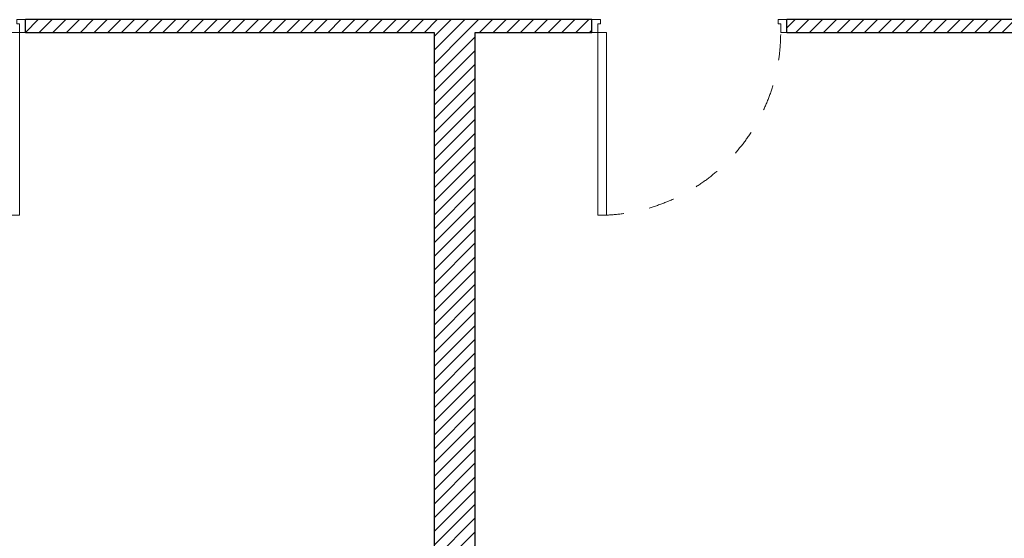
# Model space of a CAD drawing. Header units: millimetres. Extents: x 27262 to 215252, y 16288 to 306312.
# Tile 13 of 34: x 124431 to 127847, y 173193 to 174994. Entities that reach past the tile are written whole.
import ezdxf

# ---------------------------------------------------------------- set-up
doc = ezdxf.new("R2010")
doc.units = ezdxf.units.MM
doc.linetypes.add('Przerywana', pattern=[240, 120, -120])
doc.layers.add('Drzwi ArchiCAD', color=252, linetype='Continuous')
doc.layers.add('KR_INW', color=252, linetype='Continuous')
for name, color, linetype, lineweight in [('Drzwi ArchiCAD_Nr_pióra__1', 252, 'Continuous', 13), ('Drzwi ArchiCAD_Nr_pióra__27', 252, 'Continuous', 25), ('KR_INW_Nr_pióra__101', 252, 'Continuous', 5), ('KR_INW_Nr_pióra__27', 252, 'Continuous', 25)]:
    doc.layers.add(name, color=color, linetype=linetype, lineweight=lineweight)
pattern_1 = [(45, (0, 0), (-31.819804, 31.819804), [])]

# ---------------------------------------------------------------- blocks, each defined once
blk = doc.blocks.new('Drzwi 19_32')
at = {"layer": 'Drzwi ArchiCAD_Nr_pióra__1', "linetype": 'Continuous'}
for p, q in [((382.9, 0), (382.9, 845.7)), ((382.9, 845.7), (422.9, 845.7)), ((422.9, 845.7), (422.9, 0)), ((-422.9, 0), (-450.9, 0)), ((-450.9, 0), (-450.9, -60)), ((-422.9, -40), (-422.9, 0)), ((422.9, 0), (382.9, 0)), ((450.9, 0), (422.9, 0)), ((422.9, 0), (422.9, -40)), ((450.9, -60), (450.9, 0)), ((-410.9, -40), (-422.9, -40)), ((-410.9, -60), (-410.9, -40)), ((422.9, -40), (410.9, -40)), ((410.9, -40), (410.9, -60)), ((-450.9, -60), (-410.9, -60)), ((410.9, -60), (450.9, -60))]:
    blk.add_line(p, q, dxfattribs=at)
at = {"layer": 'Drzwi ArchiCAD_Nr_pióra__1', "linetype": 'Przerywana'}
blk.add_arc((422.9, 0), 845.7, 90, 180, dxfattribs=at)
at = {"layer": 'Drzwi ArchiCAD_Nr_pióra__27', "linetype": 'Continuous'}
for p, q in [((-450.9, 0), (-450.9, -60)), ((450.9, 0), (450.9, -60))]:
    blk.add_line(p, q, dxfattribs=at)
blk = doc.blocks.new('Ściana_97', base_point=(191658.5, 111626.6))
at = {"layer": 'KR_INW_Nr_pióra__101', "linetype": 'Continuous'}
h = blk.add_hatch(dxfattribs=at)
h.set_pattern_fill('CEGŁA_LICÓWKA', color=256, style=0, pattern_type=2)
h.set_pattern_definition(pattern_1)
h.paths.add_polyline_path([(186244, 111626.6), (186244, 111566.6), (188863.1, 111566.6), (188863.1, 111626.6)])
h = blk.add_hatch(dxfattribs=at)
h.set_pattern_fill('CEGŁA_LICÓWKA', color=256, style=0, pattern_type=2)
h.set_pattern_definition(pattern_1)
h.paths.add_polyline_path([(189764.8, 111626.6), (189764.8, 111566.6), (191658.5, 111566.6), (191658.5, 111626.6)])
at = {"layer": 'KR_INW_Nr_pióra__27', "linetype": 'Continuous'}
for p, q in [((186244, 111566.6), (186244, 111626.6)), ((188863.1, 111566.6), (188863.1, 111626.6)), ((189764.8, 111566.6), (189764.8, 111626.6))]:
    blk.add_line(p, q, dxfattribs=at)
at = {"layer": 'KR_INW_Nr_pióra__27', "linetype": 'Continuous', "flags": 128}
for points in [[(188863.1, 111626.6), (186244, 111626.6)], [(191658.5, 111626.6), (189764.8, 111626.6)], [(186244, 111566.6), (188134, 111566.6)], [(188324, 111566.6), (188863.1, 111566.6)], [(189764.8, 111566.6), (191658.5, 111566.6)]]:
    blk.add_lwpolyline(points, dxfattribs=at)
at = {"layer": 'Drzwi ArchiCAD', "linetype": 'Continuous', "xscale": -1, "zscale": 1000, "rotation": 180}
blk.add_blockref('Drzwi 19_32', (185793.1, 111566.6), dxfattribs=at)
at = {"layer": 'Drzwi ArchiCAD', "linetype": 'Continuous', "zscale": 1000, "rotation": 180}
blk.add_blockref('Drzwi 19_32', (189313.9, 111566.6), dxfattribs=at)
blk = doc.blocks.new('Ściana_100', base_point=(188134, 111626.6))
at = {"layer": 'KR_INW_Nr_pióra__101', "linetype": 'Continuous'}
h = blk.add_hatch(dxfattribs=at)
h.set_pattern_fill('CEGŁA_LICÓWKA', color=256, style=0, pattern_type=2)
h.set_pattern_definition(pattern_1)
h.paths.add_polyline_path([(188134, 111566.6), (188134, 107385.1), (188324, 107385.1), (188324, 111566.6)])
at = {"layer": 'KR_INW_Nr_pióra__27', "linetype": 'Continuous', "flags": 128}
for points in [[(188134, 111566.6), (188134, 107385.1)], [(188324, 107385.1), (188324, 111566.6)]]:
    blk.add_lwpolyline(points, dxfattribs=at)

msp = doc.modelspace()

# ---------------------------------------------------------------- block references
at = {"layer": 'KR_INW', "color": 252, "xscale": 0.75, "yscale": 0.75, "zscale": 0.75}
for name, p in [('Ściana_97', (128512.4, 174993.8)), ('Ściana_100', (125869, 174993.8))]:
    msp.add_blockref(name, p, dxfattribs=at)

doc.saveas('drawing.dxf')
